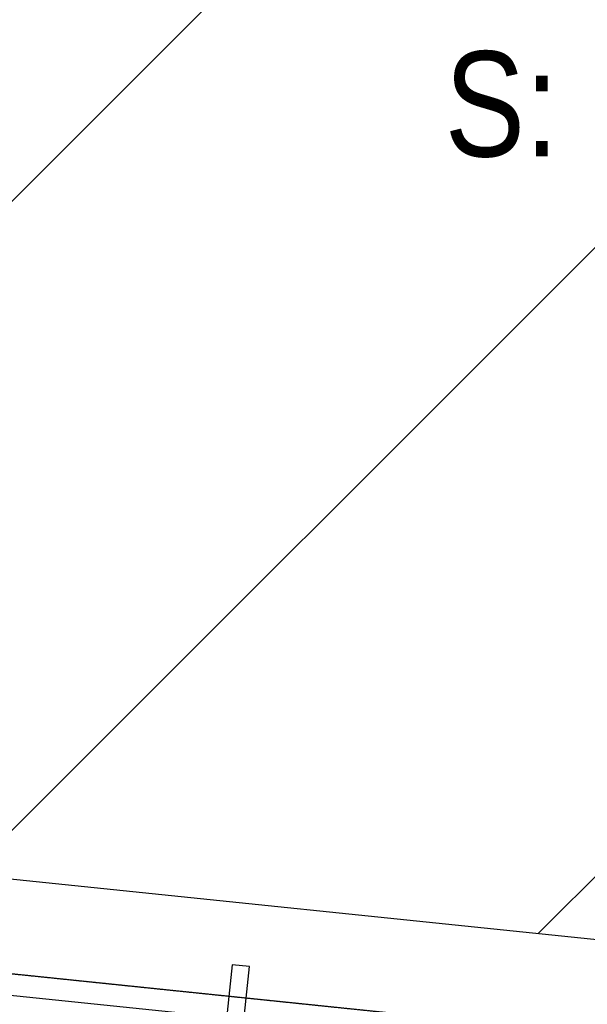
# Model space of a CAD drawing. Extents: x -18402 to 10376, y -5092 to 34139.
# Tile 69 of 78: x 4487 to 4648, y -2750 to -2469. Entities that reach past the tile are written whole.
import ezdxf

# ---------------------------------------------------------------- set-up
doc = ezdxf.new("R2010")
doc.units = 0
doc.linetypes.add('rdc_02$0$Tirets A', pattern=[2.2, 1.1, -1.1])
doc.layers.add('0_CHANTIER_FX PL', color=231, linetype='Continuous', lineweight=30, transparency=0.7)
for name, color, linetype in [('0_XREF', 251, 'Continuous'), ('rdc_02$0$0._Étage_1_02-05 Poteau.Construction', 251, 'Continuous'), ('rdc_02$0$0._Étage_1_02-06 Poutre.Construction', 251, 'Continuous'), ('rdc_02$0$0._Étage_1_A-AREA-____-OTLN.Modèle IFC', 251, 'Continuous'), ('rdc_02$0$0._Étage_1_Fenêtres ARCHICAD', 251, 'Continuous')]:
    doc.layers.add(name, color=color, linetype=linetype)
doc.styles.add('rdc_02$0$STYLE_GENERE_3', font='ARIALN.TTF')

# ---------------------------------------------------------------- blocks, each defined once
blk = doc.blocks.new('rdc_02')
at = {"layer": 'rdc_02$0$0._Étage_1_02-05 Poteau.Construction', "linetype": 'Continuous', "ltscale": 0.1, "flags": 128}
blk.add_lwpolyline([(4544.97, -2759.12), (4549.94, -2759.63), (4552.1, -2738.74), (4547.13, -2738.23)], close=True, dxfattribs=at)
at = {"layer": 'rdc_02$0$0._Étage_1_02-06 Poutre.Construction', "linetype": 'Continuous', "ltscale": 0.1}
blk.add_line((4336.9, -2725.55), (5871.46, -2884.25), dxfattribs=at)
blk.add_line((4336.9, -2725.55), (5871.46, -2884.25), dxfattribs=at)
at = {"layer": 'rdc_02$0$0._Étage_1_02-06 Poutre.Construction', "linetype": 'rdc_02$0$Tirets A', "ltscale": 0.1}
blk.add_line((4336.9, -2725.55), (5871.46, -2884.25), dxfattribs=at)
blk.add_line((4336.9, -2725.55), (5871.46, -2884.25), dxfattribs=at)
blk.add_line((4336.9, -2725.55), (5871.46, -2884.25), dxfattribs=at)
blk.add_line((4336.9, -2725.55), (5871.46, -2884.25), dxfattribs=at)
at = {"layer": 'rdc_02$0$0._Étage_1_Fenêtres ARCHICAD', "linetype": 'Continuous', "ltscale": 0.1}
for p, q in [((4426.92, -2707.84), (4675.59, -2733.53)), ((4423.52, -2740.66), (4672.2, -2766.36))]:
    blk.add_line(p, q, dxfattribs=at)
at = {"layer": 'rdc_02$0$0._Étage_1_A-AREA-____-OTLN.Modèle IFC', "linetype": 'Continuous', "ltscale": 0.1, "insert": (4607.82, -2477.54), "char_height": 30, "attachment_point": 1, "style": 'rdc_02$0$STYLE_GENERE_3'}
blk.add_mtext('\\A1;{\\pql;\\pt0;\\fArial Narrow|b0|i0|c0|p34;S: }', dxfattribs=at)

msp = doc.modelspace()

# ---------------------------------------------------------------- hatches: boundary and pattern name
at = {"layer": '0_CHANTIER_FX PL'}
h = msp.add_hatch(dxfattribs=at)
h.set_pattern_fill('ANSI31', color=256, scale=40)
h.paths.add_polyline_path([(4408, -2138), (4408, -2705.882), (5908, -2860.882), (5908, -2904.959), (8821, -2904.959), (8821, -2795), (8922.829, -2795), (8765.399, -2138)])

# ---------------------------------------------------------------- linework, layer by layer
msp.add_lwpolyline([(4408, -2138), (4408, -2705.882), (5908, -2860.882), (5908, -2904.959), (8821, -2904.959), (8821, -2795), (8922.829, -2795), (8765.399, -2138), (4408, -2138)], dxfattribs=at)

# ---------------------------------------------------------------- block references
at = {"layer": '0_XREF'}
msp.add_blockref('rdc_02', (0, 0), dxfattribs=at)

doc.saveas('drawing.dxf')
